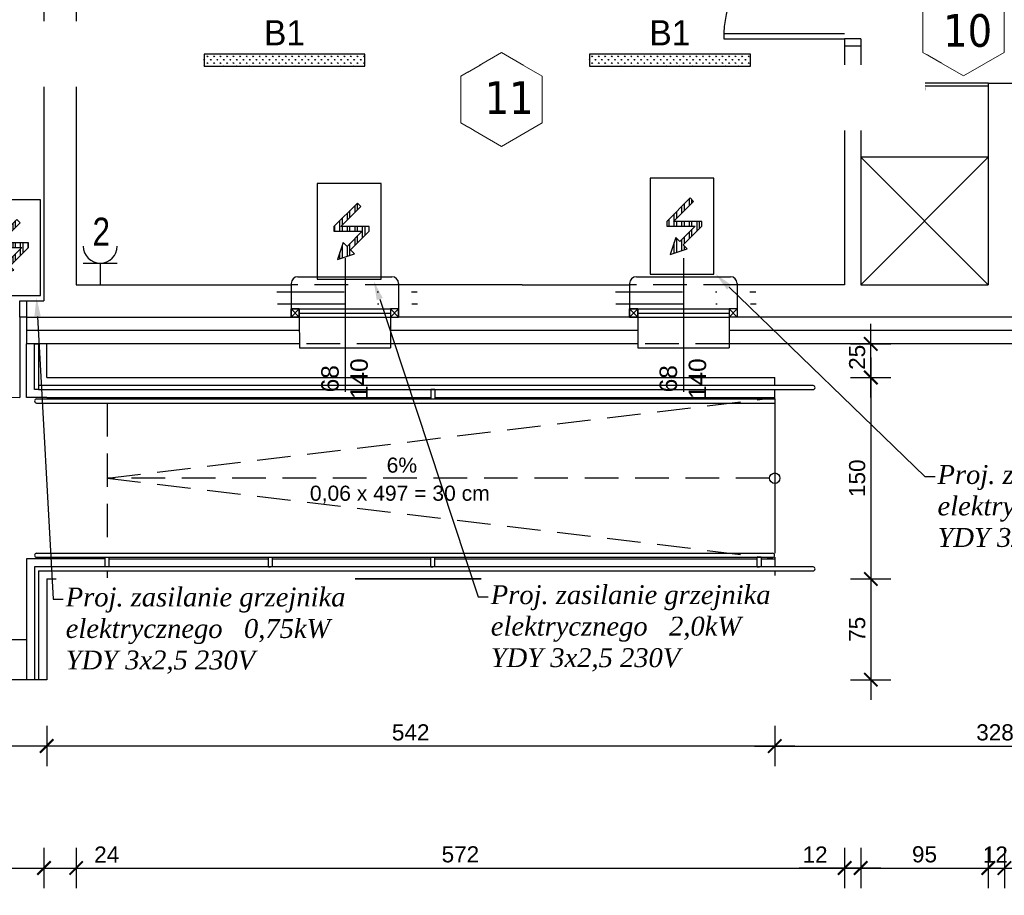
# Model space of a CAD drawing. Header units: millimetres. Extents: x 76855 to 99678, y -15103 to -11972.
# Tile 10 of 28: x 78234 to 78967, y -14299 to -13647. Entities that reach past the tile are written whole.
import ezdxf
from ezdxf.enums import TextEntityAlignment as Align

# ---------------------------------------------------------------- set-up
doc = ezdxf.new("R2010")
doc.units = ezdxf.units.MM
doc.header["$LTSCALE"] = 100
doc.header["$MEASUREMENT"] = 0
for name, pattern in [('DASHDOT', [1, 0.5, -0.25, 0, -0.25]), ('DASHED', [0.75, 0.5, -0.25]), ('DASHED2', [0.375, 0.25, -0.125])]:
    doc.linetypes.add(name, pattern=pattern)
doc.layers.add('!OPSY', color=142, linetype='Continuous', lineweight=18)
doc.layers.add('inst_elektryczne', color=232, linetype='Continuous', lineweight=30)
for name, color, linetype in [('!OSWIETLENIE-LL', 1, 'Continuous'), ('#KIE_PZ urządzenia', 172, 'Continuous'), ('E_OPRAWY_LUXIONA', 232, 'Continuous'), ('OKNA', 7, 'Continuous'), ('otwór', 1, 'Continuous'), ('Warstwa1', 1, 'Continuous'), ('Warstwa2', 2, 'Continuous'), ('Warstwa4', 4, 'Continuous'), ('WENTYLACJAPRZER', 1, 'DASHED'), ('WYMIARY', 1, 'Continuous'), ('wyposażenie', 4, 'Continuous')]:
    doc.layers.add(name, color=color, linetype=linetype)
doc.layers.add('#KIE_Opisy techniczne', color=7, linetype='Continuous', true_color=0x3f6732)
doc.styles.add('CDMSTYLE', font='CDMSIMPL', dxfattribs={"width": 0.8, "bigfont": 'CDMBIGPL'})
doc.styles.add('styl1', font='ARIAL.TTF', dxfattribs={"height": 12})
doc.styles.add('styl4', font='TIMES.TTF', dxfattribs={"height": 100})
doc.linetypes.add('BATTING', pattern='A,0.0001,-0.1,[134,ltypeshp.shx,S=0.1,R=0,X=-0.1,Y=0],-0.2,[134,ltypeshp.shx,S=0.1,R=180,X=0.1,Y=0],-0.1', length=0.4001)
doc.dimstyles.new('2222', dxfattribs={"dimtxt": 12, "dimasz": 10, "dimexe": 15, "dimexo": 15, "dimgap": 4, "dimtad": 1, "dimtxsty": 'styl1', "dimblk": 'ARCHTICK', "dimcen": 2.5, "dimdle": 15, "dimclrd": 1, "dimclre": 1, "dimclrt": 4, "dimadec": 0, "dimazin": 0, "dimtfac": 1, "dimtmove": 0, "dimatfit": 3, "dimldrblk": 'ARCHTICK', "dimfxl": 15, "dimfxlon": 1, "dimlwd": 25, "dimlwe": 25, "dimarcsym": 0})
pattern_1 = [(90, (0, 0), (-4.7625, 9e-16), []), (90, (1.5875, 1.5875), (-4.7625, 9e-16), [])]

# ---------------------------------------------------------------- blocks, each defined once
blk = doc.blocks.new('_ArchTick')
at = {"layer": 'Warstwa1', "color": 0, "const_width": 0.15}
blk.add_lwpolyline([(-0.5, -0.5), (0.5, 0.5)], dxfattribs=at)
blk = doc.blocks.new('*D188')
at = {"layer": 'Defpoints', "color": 0, "linetype": 'ByBlock'}
for p in [(78078.75, -14108.72), (78253.75, -14138.72), (78078.75, -14188.11)]:
    blk.add_point(p, dxfattribs=at)
at = {"layer": 'WYMIARY', "color": 1, "linetype": 'ByBlock', "lineweight": 25}
for p, q in [((78078.75, -14173.11), (78078.75, -14203.11)), ((78253.75, -14173.11), (78253.75, -14203.11)), ((78268.75, -14188.11), (78063.75, -14188.11))]:
    blk.add_line(p, q, dxfattribs=at)
at = {"layer": 'WYMIARY', "color": 1, "linetype": 'ByBlock', "lineweight": 25, "xscale": 10, "yscale": 10, "zscale": 10, "rotation": 180}
blk.add_blockref('_ArchTick', (78078.75, -14188.11), dxfattribs=at)
at = {"layer": 'WYMIARY', "color": 1, "linetype": 'ByBlock', "lineweight": 25, "xscale": 10, "yscale": 10, "zscale": 10}
blk.add_blockref('_ArchTick', (78253.75, -14188.11), dxfattribs=at)
at = {"layer": 'WYMIARY', "color": 4, "linetype": 'ByBlock', "insert": (78166.25, -14177.99), "char_height": 12, "attachment_point": 5, "style": 'styl1'}
blk.add_mtext('175', dxfattribs=at)
blk = doc.blocks.new('*D189')
at = {"layer": 'Defpoints', "color": 0, "linetype": 'ByBlock'}
for p in [(78795.75, -14083.72), (78253.75, -14150.28), (78253.75, -14188.11)]:
    blk.add_point(p, dxfattribs=at)
at = {"layer": 'WYMIARY', "color": 1, "linetype": 'ByBlock', "lineweight": 25}
for p, q in [((78253.75, -14173.11), (78253.75, -14203.11)), ((78795.75, -14173.11), (78795.75, -14203.11)), ((78810.75, -14188.11), (78238.75, -14188.11))]:
    blk.add_line(p, q, dxfattribs=at)
at = {"layer": 'WYMIARY', "color": 1, "linetype": 'ByBlock', "lineweight": 25, "xscale": 10, "yscale": 10, "zscale": 10, "rotation": 180}
blk.add_blockref('_ArchTick', (78253.75, -14188.11), dxfattribs=at)
at = {"layer": 'WYMIARY', "color": 1, "linetype": 'ByBlock', "lineweight": 25, "xscale": 10, "yscale": 10, "zscale": 10}
blk.add_blockref('_ArchTick', (78795.75, -14188.11), dxfattribs=at)
at = {"layer": 'WYMIARY', "color": 4, "linetype": 'ByBlock', "insert": (78524.75, -14177.99), "char_height": 12, "attachment_point": 5, "style": 'styl1'}
blk.add_mtext('542', dxfattribs=at)
blk = doc.blocks.new('*D230')
at = {"layer": 'Defpoints', "color": 0, "linetype": 'ByBlock'}
for p in [(78065.75, -13921.18), (78251.75, -13921.18), (78251.75, -14278.9)]:
    blk.add_point(p, dxfattribs=at)
at = {"layer": 'WYMIARY', "color": 1, "linetype": 'ByBlock', "lineweight": 25}
for p, q in [((78065.75, -14263.9), (78065.75, -14293.9)), ((78251.75, -14263.9), (78251.75, -14293.9)), ((78050.75, -14278.9), (78266.75, -14278.9))]:
    blk.add_line(p, q, dxfattribs=at)
at = {"layer": 'WYMIARY', "color": 1, "linetype": 'ByBlock', "lineweight": 25, "xscale": 10, "yscale": 10, "zscale": 10, "rotation": 180}
blk.add_blockref('_ArchTick', (78065.75, -14278.9), dxfattribs=at)
at = {"layer": 'WYMIARY', "color": 1, "linetype": 'ByBlock', "lineweight": 25, "xscale": 10, "yscale": 10, "zscale": 10}
blk.add_blockref('_ArchTick', (78251.75, -14278.9), dxfattribs=at)
at = {"layer": 'WYMIARY', "color": 4, "linetype": 'ByBlock', "insert": (78158.75, -14268.78), "char_height": 12, "attachment_point": 5, "style": 'styl1'}
blk.add_mtext('186', dxfattribs=at)
blk = doc.blocks.new('*D231')
at = {"layer": 'Defpoints', "color": 0, "linetype": 'ByBlock'}
for p in [(78251.75, -13895.18), (78275.75, -13895.18), (78275.75, -14278.9)]:
    blk.add_point(p, dxfattribs=at)
at = {"layer": 'WYMIARY', "color": 1, "linetype": 'ByBlock', "lineweight": 25}
for p, q in [((78251.75, -14263.9), (78251.75, -14293.9)), ((78275.75, -14263.9), (78275.75, -14293.9)), ((78236.75, -14278.9), (78275.75, -14278.9)), ((78275.75, -14278.9), (78311.1, -14278.9))]:
    blk.add_line(p, q, dxfattribs=at)
at = {"layer": 'WYMIARY', "color": 1, "linetype": 'ByBlock', "lineweight": 25, "xscale": 10, "yscale": 10, "zscale": 10, "rotation": 180}
blk.add_blockref('_ArchTick', (78251.75, -14278.9), dxfattribs=at)
at = {"layer": 'WYMIARY', "color": 1, "linetype": 'ByBlock', "lineweight": 25, "xscale": 10, "yscale": 10, "zscale": 10}
blk.add_blockref('_ArchTick', (78275.75, -14278.9), dxfattribs=at)
at = {"layer": 'WYMIARY', "color": 4, "linetype": 'ByBlock', "insert": (78298.43, -14268.88), "char_height": 12, "attachment_point": 5, "style": 'styl1'}
blk.add_mtext('24', dxfattribs=at)
blk = doc.blocks.new('*D232')
at = {"layer": 'Defpoints', "color": 0, "linetype": 'ByBlock'}
for p in [(78275.75, -13909.18), (78847.75, -13909.18), (78847.75, -14278.9)]:
    blk.add_point(p, dxfattribs=at)
at = {"layer": 'WYMIARY', "color": 1, "linetype": 'ByBlock', "lineweight": 25}
for p, q in [((78275.75, -14263.9), (78275.75, -14293.9)), ((78847.75, -14263.9), (78847.75, -14293.9)), ((78260.75, -14278.9), (78862.75, -14278.9))]:
    blk.add_line(p, q, dxfattribs=at)
at = {"layer": 'WYMIARY', "color": 1, "linetype": 'ByBlock', "lineweight": 25, "xscale": 10, "yscale": 10, "zscale": 10, "rotation": 180}
blk.add_blockref('_ArchTick', (78275.75, -14278.9), dxfattribs=at)
at = {"layer": 'WYMIARY', "color": 1, "linetype": 'ByBlock', "lineweight": 25, "xscale": 10, "yscale": 10, "zscale": 10}
blk.add_blockref('_ArchTick', (78847.75, -14278.9), dxfattribs=at)
at = {"layer": 'WYMIARY', "color": 4, "linetype": 'ByBlock', "insert": (78561.75, -14268.78), "char_height": 12, "attachment_point": 5, "style": 'styl1'}
blk.add_mtext('572', dxfattribs=at)
blk = doc.blocks.new('*D233')
at = {"layer": 'Defpoints', "color": 0, "linetype": 'ByBlock'}
for p in [(78847.75, -13909.18), (78859.75, -13909.18), (78847.75, -14278.9)]:
    blk.add_point(p, dxfattribs=at)
at = {"layer": 'WYMIARY', "color": 1, "linetype": 'ByBlock', "lineweight": 25}
for p, q in [((78847.75, -14263.9), (78847.75, -14293.9)), ((78859.75, -14263.9), (78859.75, -14293.9)), ((78847.75, -14278.9), (78813.82, -14278.9)), ((78874.75, -14278.9), (78847.75, -14278.9))]:
    blk.add_line(p, q, dxfattribs=at)
at = {"layer": 'WYMIARY', "color": 1, "linetype": 'ByBlock', "lineweight": 25, "xscale": 10, "yscale": 10, "zscale": 10, "rotation": 180}
blk.add_blockref('_ArchTick', (78847.75, -14278.9), dxfattribs=at)
at = {"layer": 'WYMIARY', "color": 1, "linetype": 'ByBlock', "lineweight": 25, "xscale": 10, "yscale": 10, "zscale": 10}
blk.add_blockref('_ArchTick', (78859.75, -14278.9), dxfattribs=at)
at = {"layer": 'WYMIARY', "color": 4, "linetype": 'ByBlock', "insert": (78825.78, -14268.88), "char_height": 12, "attachment_point": 5, "style": 'styl1'}
blk.add_mtext('12', dxfattribs=at)
blk = doc.blocks.new('*D234')
at = {"layer": 'Defpoints', "color": 0, "linetype": 'ByBlock'}
for p in [(78859.75, -13909.18), (78954.75, -13909.18), (78954.75, -14278.9)]:
    blk.add_point(p, dxfattribs=at)
at = {"layer": 'WYMIARY', "color": 1, "linetype": 'ByBlock', "lineweight": 25}
for p, q in [((78859.75, -14263.9), (78859.75, -14293.9)), ((78954.75, -14263.9), (78954.75, -14293.9)), ((78844.75, -14278.9), (78969.75, -14278.9))]:
    blk.add_line(p, q, dxfattribs=at)
at = {"layer": 'WYMIARY', "color": 1, "linetype": 'ByBlock', "lineweight": 25, "xscale": 10, "yscale": 10, "zscale": 10, "rotation": 180}
blk.add_blockref('_ArchTick', (78859.75, -14278.9), dxfattribs=at)
at = {"layer": 'WYMIARY', "color": 1, "linetype": 'ByBlock', "lineweight": 25, "xscale": 10, "yscale": 10, "zscale": 10}
blk.add_blockref('_ArchTick', (78954.75, -14278.9), dxfattribs=at)
at = {"layer": 'WYMIARY', "color": 4, "linetype": 'ByBlock', "insert": (78907.25, -14268.78), "char_height": 12, "attachment_point": 5, "style": 'styl1'}
blk.add_mtext('95', dxfattribs=at)
blk = doc.blocks.new('*D235')
at = {"layer": 'Defpoints', "color": 0, "linetype": 'ByBlock'}
for p in [(78954.75, -13909.18), (78966.75, -13909.18), (78966.75, -14278.9)]:
    blk.add_point(p, dxfattribs=at)
at = {"layer": 'WYMIARY', "color": 1, "linetype": 'ByBlock', "lineweight": 25}
for p, q in [((78954.75, -14263.9), (78954.75, -14293.9)), ((78966.75, -14263.9), (78966.75, -14293.9)), ((78939.75, -14278.9), (78981.75, -14278.9))]:
    blk.add_line(p, q, dxfattribs=at)
at = {"layer": 'WYMIARY', "color": 1, "linetype": 'ByBlock', "lineweight": 25, "xscale": 10, "yscale": 10, "zscale": 10, "rotation": 180}
blk.add_blockref('_ArchTick', (78954.75, -14278.9), dxfattribs=at)
at = {"layer": 'WYMIARY', "color": 1, "linetype": 'ByBlock', "lineweight": 25, "xscale": 10, "yscale": 10, "zscale": 10}
blk.add_blockref('_ArchTick', (78966.75, -14278.9), dxfattribs=at)
at = {"layer": 'WYMIARY', "color": 4, "linetype": 'ByBlock', "insert": (78960.01, -14268.88), "char_height": 12, "attachment_point": 5, "style": 'styl1'}
blk.add_mtext('12', dxfattribs=at)
blk = doc.blocks.new('*D236')
at = {"layer": 'Defpoints', "color": 0, "linetype": 'ByBlock'}
for p in [(78966.75, -13909.18), (79079.75, -13909.18), (79079.75, -14278.9)]:
    blk.add_point(p, dxfattribs=at)
at = {"layer": 'WYMIARY', "color": 1, "linetype": 'ByBlock', "lineweight": 25}
for p, q in [((78966.75, -14263.9), (78966.75, -14293.9)), ((79079.75, -14263.9), (79079.75, -14293.9)), ((78951.75, -14278.9), (79094.75, -14278.9))]:
    blk.add_line(p, q, dxfattribs=at)
at = {"layer": 'WYMIARY', "color": 1, "linetype": 'ByBlock', "lineweight": 25, "xscale": 10, "yscale": 10, "zscale": 10, "rotation": 180}
blk.add_blockref('_ArchTick', (78966.75, -14278.9), dxfattribs=at)
at = {"layer": 'WYMIARY', "color": 1, "linetype": 'ByBlock', "lineweight": 25, "xscale": 10, "yscale": 10, "zscale": 10}
blk.add_blockref('_ArchTick', (79079.75, -14278.9), dxfattribs=at)
at = {"layer": 'WYMIARY', "color": 4, "linetype": 'ByBlock', "insert": (79023.25, -14268.77), "char_height": 12, "attachment_point": 5, "style": 'styl1'}
blk.add_mtext('113', dxfattribs=at)
blk = doc.blocks.new('*D246')
at = {"layer": 'Defpoints', "color": 0, "linetype": 'ByBlock'}
for p in [(78078.75, -13921.18), (78238.75, -13921.18), (78238.75, -14322.15)]:
    blk.add_point(p, dxfattribs=at)
at = {"layer": 'WYMIARY', "color": 1, "linetype": 'ByBlock', "lineweight": 25}
for p, q in [((78078.75, -14307.15), (78078.75, -14337.15)), ((78238.75, -14307.15), (78238.75, -14337.15)), ((78063.75, -14322.15), (78253.75, -14322.15))]:
    blk.add_line(p, q, dxfattribs=at)
at = {"layer": 'WYMIARY', "color": 1, "linetype": 'ByBlock', "lineweight": 25, "xscale": 10, "yscale": 10, "zscale": 10, "rotation": 180}
blk.add_blockref('_ArchTick', (78078.75, -14322.15), dxfattribs=at)
at = {"layer": 'WYMIARY', "color": 1, "linetype": 'ByBlock', "lineweight": 25, "xscale": 10, "yscale": 10, "zscale": 10}
blk.add_blockref('_ArchTick', (78238.75, -14322.15), dxfattribs=at)
at = {"layer": 'WYMIARY', "color": 4, "linetype": 'ByBlock', "insert": (78158.75, -14312.02), "char_height": 12, "attachment_point": 5, "style": 'styl1'}
blk.add_mtext('160', dxfattribs=at)
blk = doc.blocks.new('*D247')
at = {"layer": 'Defpoints', "color": 0, "linetype": 'ByBlock'}
for p in [(78238.75, -13921.18), (78435.75, -13933.18), (78435.75, -14322.15)]:
    blk.add_point(p, dxfattribs=at)
at = {"layer": 'WYMIARY', "color": 1, "linetype": 'ByBlock', "lineweight": 25}
for p, q in [((78238.75, -14307.15), (78238.75, -14337.15)), ((78435.75, -14307.15), (78435.75, -14337.15)), ((78223.75, -14322.15), (78450.75, -14322.15))]:
    blk.add_line(p, q, dxfattribs=at)
at = {"layer": 'WYMIARY', "color": 1, "linetype": 'ByBlock', "lineweight": 25, "xscale": 10, "yscale": 10, "zscale": 10, "rotation": 180}
blk.add_blockref('_ArchTick', (78238.75, -14322.15), dxfattribs=at)
at = {"layer": 'WYMIARY', "color": 1, "linetype": 'ByBlock', "lineweight": 25, "xscale": 10, "yscale": 10, "zscale": 10}
blk.add_blockref('_ArchTick', (78435.75, -14322.15), dxfattribs=at)
at = {"layer": 'WYMIARY', "color": 4, "linetype": 'ByBlock', "insert": (78337.25, -14312.02), "char_height": 12, "attachment_point": 5, "style": 'styl1'}
blk.add_mtext('197', dxfattribs=at)
blk = doc.blocks.new('*D248')
at = {"layer": 'Defpoints', "color": 0, "linetype": 'ByBlock'}
for p in [(78435.75, -13933.18), (78515.75, -13933.18), (78515.75, -14322.15)]:
    blk.add_point(p, dxfattribs=at)
at = {"layer": 'WYMIARY', "color": 1, "linetype": 'ByBlock', "lineweight": 25}
for p, q in [((78435.75, -14307.15), (78435.75, -14337.15)), ((78515.75, -14307.15), (78515.75, -14337.15)), ((78420.75, -14322.15), (78530.75, -14322.15))]:
    blk.add_line(p, q, dxfattribs=at)
at = {"layer": 'WYMIARY', "color": 1, "linetype": 'ByBlock', "lineweight": 25, "xscale": 10, "yscale": 10, "zscale": 10, "rotation": 180}
blk.add_blockref('_ArchTick', (78435.75, -14322.15), dxfattribs=at)
at = {"layer": 'WYMIARY', "color": 1, "linetype": 'ByBlock', "lineweight": 25, "xscale": 10, "yscale": 10, "zscale": 10}
blk.add_blockref('_ArchTick', (78515.75, -14322.15), dxfattribs=at)
at = {"layer": 'WYMIARY', "color": 4, "linetype": 'ByBlock', "insert": (78475.75, -14312.02), "char_height": 12, "attachment_point": 5, "style": 'styl1'}
blk.add_mtext('80', dxfattribs=at)
blk = doc.blocks.new('*D249')
at = {"layer": 'Defpoints', "color": 0, "linetype": 'ByBlock'}
for p in [(78515.75, -13933.18), (78687.75, -13933.18), (78687.75, -14322.15)]:
    blk.add_point(p, dxfattribs=at)
at = {"layer": 'WYMIARY', "color": 1, "linetype": 'ByBlock', "lineweight": 25}
for p, q in [((78515.75, -14307.15), (78515.75, -14337.15)), ((78687.75, -14307.15), (78687.75, -14337.15)), ((78500.75, -14322.15), (78702.75, -14322.15))]:
    blk.add_line(p, q, dxfattribs=at)
at = {"layer": 'WYMIARY', "color": 1, "linetype": 'ByBlock', "lineweight": 25, "xscale": 10, "yscale": 10, "zscale": 10, "rotation": 180}
blk.add_blockref('_ArchTick', (78515.75, -14322.15), dxfattribs=at)
at = {"layer": 'WYMIARY', "color": 1, "linetype": 'ByBlock', "lineweight": 25, "xscale": 10, "yscale": 10, "zscale": 10}
blk.add_blockref('_ArchTick', (78687.75, -14322.15), dxfattribs=at)
at = {"layer": 'WYMIARY', "color": 4, "linetype": 'ByBlock', "insert": (78601.75, -14312.12), "char_height": 12, "attachment_point": 5, "style": 'styl1'}
blk.add_mtext('172', dxfattribs=at)
blk = doc.blocks.new('*D250')
at = {"layer": 'Defpoints', "color": 0, "linetype": 'ByBlock'}
for p in [(78687.75, -13933.18), (78767.75, -13933.18), (78767.75, -14322.15)]:
    blk.add_point(p, dxfattribs=at)
at = {"layer": 'WYMIARY', "color": 1, "linetype": 'ByBlock', "lineweight": 25}
for p, q in [((78687.75, -14307.15), (78687.75, -14337.15)), ((78767.75, -14307.15), (78767.75, -14337.15)), ((78672.75, -14322.15), (78782.75, -14322.15))]:
    blk.add_line(p, q, dxfattribs=at)
at = {"layer": 'WYMIARY', "color": 1, "linetype": 'ByBlock', "lineweight": 25, "xscale": 10, "yscale": 10, "zscale": 10, "rotation": 180}
blk.add_blockref('_ArchTick', (78687.75, -14322.15), dxfattribs=at)
at = {"layer": 'WYMIARY', "color": 1, "linetype": 'ByBlock', "lineweight": 25, "xscale": 10, "yscale": 10, "zscale": 10}
blk.add_blockref('_ArchTick', (78767.75, -14322.15), dxfattribs=at)
at = {"layer": 'WYMIARY', "color": 4, "linetype": 'ByBlock', "insert": (78727.75, -14312.02), "char_height": 12, "attachment_point": 5, "style": 'styl1'}
blk.add_mtext('80', dxfattribs=at)
blk = doc.blocks.new('*D251')
at = {"layer": 'Defpoints', "color": 0, "linetype": 'ByBlock'}
for p in [(78767.75, -13933.18), (79123.75, -13933.18), (79123.75, -14322.15)]:
    blk.add_point(p, dxfattribs=at)
at = {"layer": 'WYMIARY', "color": 1, "linetype": 'ByBlock', "lineweight": 25}
for p, q in [((78767.75, -14307.15), (78767.75, -14337.15)), ((79123.75, -14307.15), (79123.75, -14337.15)), ((78752.75, -14322.15), (79138.75, -14322.15))]:
    blk.add_line(p, q, dxfattribs=at)
at = {"layer": 'WYMIARY', "color": 1, "linetype": 'ByBlock', "lineweight": 25, "xscale": 10, "yscale": 10, "zscale": 10, "rotation": 180}
blk.add_blockref('_ArchTick', (78767.75, -14322.15), dxfattribs=at)
at = {"layer": 'WYMIARY', "color": 1, "linetype": 'ByBlock', "lineweight": 25, "xscale": 10, "yscale": 10, "zscale": 10}
blk.add_blockref('_ArchTick', (79123.75, -14322.15), dxfattribs=at)
at = {"layer": 'WYMIARY', "color": 4, "linetype": 'ByBlock', "insert": (78945.75, -14312.02), "char_height": 12, "attachment_point": 5, "style": 'styl1'}
blk.add_mtext('356', dxfattribs=at)
blk = doc.blocks.new('*D260')
at = {"layer": 'Defpoints', "color": 0, "linetype": 'ByBlock'}
for p in [(78673.75, -13913.72), (78795.75, -14063.72), (78867.28, -14063.72)]:
    blk.add_point(p, dxfattribs=at)
at = {"layer": 'WYMIARY', "color": 1, "linetype": 'ByBlock', "lineweight": 25}
for p, q in [((78867.28, -13898.72), (78867.28, -14078.72)), ((78852.28, -13913.72), (78882.28, -13913.72)), ((78852.28, -14063.72), (78882.28, -14063.72))]:
    blk.add_line(p, q, dxfattribs=at)
at = {"layer": 'WYMIARY', "color": 1, "linetype": 'ByBlock', "lineweight": 25, "xscale": 10, "yscale": 10, "zscale": 10}
for p, rotation in [((78867.28, -13913.72), 90), ((78867.28, -14063.72), 270)]:
    blk.add_blockref('_ArchTick', p, dxfattribs=dict(at, rotation=rotation))
at = {"layer": 'WYMIARY', "color": 4, "linetype": 'ByBlock', "insert": (78857.15, -13988.72), "char_height": 12, "attachment_point": 5, "rotation": 90, "style": 'styl1'}
blk.add_mtext('150', dxfattribs=at)
blk = doc.blocks.new('*D273')
at = {"layer": 'Defpoints', "color": 0, "linetype": 'ByBlock'}
for p in [(78795.75, -13888.72), (78867.28, -13888.72), (78795.75, -13913.72)]:
    blk.add_point(p, dxfattribs=at)
at = {"layer": 'WYMIARY', "color": 1, "linetype": 'ByBlock', "lineweight": 25}
for p, q in [((78867.28, -13928.72), (78867.28, -13873.72)), ((78852.28, -13888.72), (78882.28, -13888.72)), ((78852.28, -13913.72), (78882.28, -13913.72))]:
    blk.add_line(p, q, dxfattribs=at)
at = {"layer": 'WYMIARY', "color": 1, "linetype": 'ByBlock', "lineweight": 25, "xscale": 10, "yscale": 10, "zscale": 10}
for p, rotation in [((78867.28, -13888.72), 90), ((78867.28, -13913.72), 270)]:
    blk.add_blockref('_ArchTick', p, dxfattribs=dict(at, rotation=rotation))
at = {"layer": 'WYMIARY', "color": 4, "linetype": 'ByBlock', "insert": (78857.15, -13898.72), "char_height": 12, "attachment_point": 5, "rotation": 90, "style": 'styl1'}
blk.add_mtext('25', dxfattribs=at)
blk = doc.blocks.new('*D274')
at = {"layer": 'Defpoints', "color": 0, "linetype": 'ByBlock'}
for p in [(78253.75, -14063.72), (78253.75, -14138.72), (78867.28, -14138.72)]:
    blk.add_point(p, dxfattribs=at)
at = {"layer": 'WYMIARY', "color": 1, "linetype": 'ByBlock', "lineweight": 25}
for p, q in [((78867.28, -14048.72), (78867.28, -14153.72)), ((78852.28, -14063.72), (78882.28, -14063.72)), ((78852.28, -14138.72), (78882.28, -14138.72))]:
    blk.add_line(p, q, dxfattribs=at)
at = {"layer": 'WYMIARY', "color": 1, "linetype": 'ByBlock', "lineweight": 25, "xscale": 10, "yscale": 10, "zscale": 10}
for p, rotation in [((78867.28, -14063.72), 90), ((78867.28, -14138.72), 270)]:
    blk.add_blockref('_ArchTick', p, dxfattribs=dict(at, rotation=rotation))
at = {"layer": 'WYMIARY', "color": 4, "linetype": 'ByBlock', "insert": (78857.18, -14101.22), "char_height": 12, "attachment_point": 5, "rotation": 90, "style": 'styl1'}
blk.add_mtext('75', dxfattribs=at)
blk = doc.blocks.new('*D275')
at = {"layer": 'Defpoints', "color": 0, "linetype": 'ByBlock'}
for p in [(79123.75, -13888.72), (78795.75, -14063.72), (79123.75, -14188.11)]:
    blk.add_point(p, dxfattribs=at)
at = {"layer": 'WYMIARY', "color": 1, "linetype": 'ByBlock', "lineweight": 25}
for p, q in [((78795.75, -14173.11), (78795.75, -14203.11)), ((79123.75, -14173.11), (79123.75, -14203.11)), ((78780.75, -14188.11), (79138.75, -14188.11))]:
    blk.add_line(p, q, dxfattribs=at)
at = {"layer": 'WYMIARY', "color": 1, "linetype": 'ByBlock', "lineweight": 25, "xscale": 10, "yscale": 10, "zscale": 10, "rotation": 180}
blk.add_blockref('_ArchTick', (78795.75, -14188.11), dxfattribs=at)
at = {"layer": 'WYMIARY', "color": 1, "linetype": 'ByBlock', "lineweight": 25, "xscale": 10, "yscale": 10, "zscale": 10}
blk.add_blockref('_ArchTick', (79123.75, -14188.11), dxfattribs=at)
at = {"layer": 'WYMIARY', "color": 4, "linetype": 'ByBlock', "insert": (78959.75, -14177.98), "char_height": 12, "attachment_point": 5, "style": 'styl1'}
blk.add_mtext('328', dxfattribs=at)
blk = doc.blocks.new('*U297')
at = {"layer": '#KIE_PZ urządzenia'}
h = blk.add_hatch(dxfattribs=at)
h.set_pattern_fill('ANSI32', color=256, scale=0.5, angle=45)
h.set_pattern_definition(pattern_1)
h.paths.add_polyline_path([(114.65, -3473.31), (132.4, -3473.31), (122.89, -3482.82), (120.39, -3480.32), (116.85, -3490.99), (127.52, -3487.44), (125.02, -3484.94), (136.65, -3473.31), (136.65, -3470.31), (118.89, -3470.31), (131.45, -3457.76), (129.32, -3455.64), (114.65, -3470.31)])
for points in [[(144.15, -3443.31), (104.15, -3443.31), (104.15, -3503.31), (144.15, -3503.31)], [(114.65, -3473.31), (132.4, -3473.31), (122.89, -3482.82), (120.39, -3480.32), (116.85, -3490.99), (127.52, -3487.44), (125.02, -3484.94), (136.65, -3473.31), (136.65, -3470.31), (118.89, -3470.31), (131.45, -3457.76), (129.32, -3455.64), (114.65, -3470.31)]]:
    blk.add_lwpolyline(points, close=True, dxfattribs=at)
blk = doc.blocks.new('*U298')
at = {"layer": '#KIE_PZ urządzenia'}
h = blk.add_hatch(dxfattribs=at)
h.set_pattern_fill('ANSI32', color=256, scale=0.5, angle=45)
h.set_pattern_definition(pattern_1)
h.paths.add_polyline_path([(114.65, -3473.31), (132.4, -3473.31), (122.89, -3482.82), (120.39, -3480.32), (116.85, -3490.99), (127.52, -3487.44), (125.02, -3484.94), (136.65, -3473.31), (136.65, -3470.31), (118.89, -3470.31), (131.45, -3457.76), (129.32, -3455.64), (114.65, -3470.31)])
for points in [[(144.15, -3443.31), (104.15, -3443.31), (104.15, -3503.31), (144.15, -3503.31)], [(114.65, -3473.31), (132.4, -3473.31), (122.89, -3482.82), (120.39, -3480.32), (116.85, -3490.99), (127.52, -3487.44), (125.02, -3484.94), (136.65, -3473.31), (136.65, -3470.31), (118.89, -3470.31), (131.45, -3457.76), (129.32, -3455.64), (114.65, -3470.31)]]:
    blk.add_lwpolyline(points, close=True, dxfattribs=at)
blk = doc.blocks.new('TYTAN_2_LED_1152MM_47W')
h = blk.add_hatch()
h.set_pattern_fill('GRASS', color=256, scale=33)
h.paths.add_polyline_path([(127.7, 262.6), (127.7, 177.6), (1279.7, 177.6), (1279.7, 262.6)])
blk.add_lwpolyline([(127.7, 177.6), (1279.7, 177.6), (1279.7, 262.6), (127.7, 262.6)], close=True)
at = {"flags": 4}
blk.add_attdef('SYMBOL', text='', height=18, dxfattribs=at).set_placement((703.7, 272.6), align=Align.BOTTOM_CENTER)
at = {"flags": 6}
blk.add_attdef('MOC', text='', height=40, dxfattribs=at).set_placement((703.7, 220.1), align=Align.MIDDLE_CENTER)
blk = doc.blocks.new('A$C6FDD50CF')
at = {"layer": 'inst_elektryczne', "color": 232}
for p, q in [((-7.5, 9.41), (7.5, 9.41)), ((0, 9.41), (0, 0))]:
    blk.add_line(p, q, dxfattribs=at)
blk.add_arc((0, 16.91), 7.5, 180, 0, dxfattribs=at)

msp = doc.modelspace()

# ---------------------------------------------------------------- linework, layer by layer
at = {"layer": '#KIE_Opisy techniczne'}
for points in [[(78760.184, -13848.185), (78751.708, -13836.721), (78763.444, -13844.816)], [(78499.459, -13856.062), (78497.269, -13841.974), (78503.91, -13854.59)], [(78244.621, -13868.325), (78246.188, -13854.155), (78249.302, -13868.068)]]:
    msp.add_solid(points, dxfattribs=at)
at = {"layer": 'OKNA', "color": 4, "linetype": 'Continuous'}
for p, q in [((78441.753, -13862.718), (78435.753, -13868.718)), ((78441.753, -13868.718), (78435.753, -13862.718)), ((78441.753, -13868.718), (78435.753, -13862.718)), ((78441.753, -13862.718), (78435.753, -13868.718)), ((78515.753, -13868.718), (78509.753, -13862.718)), ((78515.753, -13862.718), (78509.753, -13868.718)), ((78693.753, -13862.718), (78687.753, -13868.718)), ((78693.753, -13868.718), (78687.753, -13862.718)), ((78693.753, -13868.718), (78687.753, -13862.718)), ((78693.753, -13862.718), (78687.753, -13868.718)), ((78767.753, -13862.718), (78761.753, -13868.718)), ((78767.753, -13868.718), (78761.753, -13862.718))]:
    msp.add_line(p, q, dxfattribs=at)
at = {"layer": 'OKNA', "color": 4, "linetype": 'DASHED'}
for points in [[(78441.753, -13862.718), (78435.753, -13862.718), (78435.753, -13868.718), (78441.753, -13868.718)], [(78441.753, -13868.718), (78435.753, -13868.718), (78435.753, -13862.718), (78441.753, -13862.718)], [(78515.753, -13862.718), (78509.753, -13862.718), (78509.753, -13868.718), (78515.753, -13868.718)], [(78693.753, -13868.718), (78687.753, -13868.718), (78687.753, -13862.718), (78693.753, -13862.718)], [(78693.753, -13862.718), (78687.753, -13862.718), (78687.753, -13868.718), (78693.753, -13868.718)]]:
    msp.add_lwpolyline(points, close=True, dxfattribs=at)
at = {"layer": 'otwór', "color": 1}
for p, q in [((78757.753, -13657.718), (78847.753, -13657.718)), ((78757.753, -13661.718), (78847.753, -13661.718))]:
    msp.add_line(p, q, dxfattribs=at)
msp.add_lwpolyline([(78859.753, -13661.718), (78847.753, -13661.718), (78847.753, -13666.718)], dxfattribs=at)
msp.add_arc((78847.753, -13661.718), 90, 90, 180, dxfattribs=at)
at = {"layer": 'Warstwa1', "color": 2}
for p, q in [((78251.753, -13545.218), (78251.753, -13724.718)), ((78275.753, -13557.218), (78275.753, -13724.718)), ((78847.753, -13666.718), (78859.753, -13666.718)), ((78847.753, -13666.718), (78847.753, -13844.718)), ((78859.753, -13666.718), (78859.753, -13844.718)), ((78954.753, -13694.718), (78974.753, -13694.718)), ((78954.753, -13694.718), (78954.753, -13844.718)), ((78251.753, -13724.718), (78251.753, -13856.718)), ((78275.753, -13724.718), (78275.753, -13844.718)), ((78275.753, -13844.718), (78435.753, -13844.718)), ((78435.753, -13843.718), (78435.753, -13868.718)), ((78515.753, -13843.718), (78515.753, -13868.718)), ((78607.753, -13844.718), (78515.753, -13844.718)), ((78607.753, -13844.718), (78687.753, -13844.718)), ((78687.753, -13843.718), (78687.753, -13868.718)), ((78767.753, -13843.718), (78767.753, -13868.718)), ((78847.753, -13844.718), (78767.753, -13844.718)), ((78859.753, -13844.718), (78954.753, -13844.718)), ((78238.753, -13856.718), (78251.753, -13856.718)), ((78238.753, -13868.718), (78435.753, -13868.718)), ((78687.753, -13868.718), (78515.753, -13868.718)), ((79103.753, -13868.718), (78767.753, -13868.718))]:
    msp.add_line(p, q, dxfattribs=at)
at = {"layer": 'Warstwa1', "linetype": 'DASHED2'}
for p, q in [((78515.753, -13844.718), (78435.753, -13844.718)), ((78767.753, -13844.718), (78687.753, -13844.718)), ((78509.753, -13888.718), (78441.753, -13888.718)), ((78761.753, -13888.718), (78693.753, -13888.718)), ((78298.753, -13988.718), (78795.753, -13928.718)), ((78298.753, -13932.718), (78298.753, -14044.559)), ((78795.753, -13932.718), (78795.753, -14044.559)), ((78791.839, -13988.718), (78298.753, -13988.718)), ((78298.753, -13988.718), (78788.509, -14047.559))]:
    msp.add_line(p, q, dxfattribs=at)
at = {"layer": 'Warstwa2'}
msp.add_line((78673.753, -14063.718), (78298.753, -14063.718), dxfattribs=at)
at = {"layer": 'Warstwa4'}
for p, q in [((78440.753, -13838.718), (78510.753, -13838.718)), ((78692.753, -13838.718), (78762.753, -13838.718)), ((78238.753, -13868.718), (78238.753, -13888.718)), ((78767.753, -13868.718), (78761.753, -13868.718)), ((78238.753, -13928.718), (78238.753, -13888.718)), ((78253.753, -13913.718), (78253.753, -13888.718)), ((78441.991, -13891.718), (78509.753, -13891.718)), ((78693.753, -13891.718), (78761.753, -13891.718)), ((78253.753, -13913.718), (78795.753, -13913.718)), ((78795.753, -13919.718), (78795.753, -13913.718)), ((78795.753, -13929.877), (78795.753, -13922.718)), ((78247.753, -13928.718), (78238.753, -13928.718)), ((78253.753, -13928.718), (78247.753, -13928.718)), ((78253.753, -13928.718), (78297.253, -13928.718)), ((78297.253, -13928.718), (78539.758, -13928.718)), ((78542.758, -13928.718), (78795.753, -13928.718)), ((78795.753, -13929.718), (78795.753, -14044.559)), ((78238.753, -14048.718), (78238.753, -14138.718)), ((78297.253, -14048.718), (78238.753, -14048.718)), ((78300.253, -14048.718), (78418.794, -14048.718)), ((78421.794, -14048.718), (78539.758, -14048.718)), ((78542.758, -14048.718), (78782.794, -14048.718)), ((78785.794, -14048.718), (78795.753, -14048.718)), ((78795.753, -14047.559), (78795.753, -14054.718)), ((78298.753, -14057.718), (78298.753, -14063.718)), ((78782.794, -14054.718), (78784.294, -14054.718)), ((78785.794, -14054.718), (78782.794, -14054.718)), ((78795.753, -14057.718), (78795.753, -14063.718)), ((78253.753, -14063.718), (78253.753, -14138.718)), ((78253.753, -14063.718), (78795.753, -14063.718)), ((78078.753, -14108.718), (78238.753, -14108.718)), ((78253.753, -14138.718), (78048.753, -14138.718))]:
    msp.add_line(p, q, dxfattribs=at)
at = {"layer": 'Warstwa4', "linetype": 'DASHDOT'}
for p, q in [((78425.161, -13849.973), (78529.669, -13849.973)), ((78677.161, -13849.973), (78781.669, -13849.973)), ((78425.5, -13858.897), (78529.839, -13858.897)), ((78677.5, -13858.897), (78781.839, -13858.897))]:
    msp.add_line(p, q, dxfattribs=at)
at = {"layer": 'Warstwa4', "linetype": 'ByBlock'}
for p, q in [((78441.753, -13868.718), (78441.991, -13891.718)), ((78509.753, -13868.718), (78509.753, -13891.718)), ((78693.753, -13868.718), (78693.753, -13891.718)), ((78761.753, -13868.718), (78761.753, -13891.718)), ((78418.794, -14054.718), (78420.294, -14054.718)), ((78421.794, -14054.718), (78418.794, -14054.718)), ((78539.758, -14054.718), (78541.258, -14054.718)), ((78542.758, -14054.718), (78539.758, -14054.718))]:
    msp.add_line(p, q, dxfattribs=at)
at = {"layer": 'Warstwa4'}
msp.add_lwpolyline([(78767.753, -13862.718), (78761.753, -13862.718), (78761.753, -13868.718)], dxfattribs=at)
msp.add_circle((78795.753, -13988.718), 3.914, dxfattribs=at)
for centre, start, end in [((78440.753, -13843.718), 90, 180), ((78510.753, -13843.718), 0, 90), ((78692.753, -13843.718), 90, 180), ((78762.753, -13843.718), 0, 90)]:
    msp.add_arc(centre, 5, start, end, dxfattribs=at)
at = {"layer": 'WENTYLACJAPRZER', "linetype": 'ByBlock'}
for p, q in [((78859.753, -13661.718), (78859.753, -13666.718)), ((78860.253, -13697.718), (78860.253, -13699.718)), ((78860.253, -13697.718), (78907.24, -13697.718)), ((78860.253, -13699.718), (78860.253, -13699.718)), ((78860.253, -13699.718), (78907.24, -13699.718)), ((78907.24, -13697.718), (78907.24, -13699.718)), ((78907.253, -13696.718), (78907.253, -13694.718)), ((78954.753, -13694.718), (78907.253, -13694.718)), ((78954.753, -13696.718), (78907.253, -13696.718)), ((78859.753, -13749.718), (78954.753, -13844.718)), ((78954.753, -13749.718), (78859.753, -13844.718)), ((78475.872, -13824.827), (78475.872, -13924.44)), ((78727.753, -13824.827), (78727.753, -13924.44)), ((78441.753, -13862.718), (78509.753, -13862.718)), ((78441.753, -13865.718), (78509.753, -13865.718)), ((78693.753, -13862.718), (78761.753, -13862.718)), ((78693.753, -13865.718), (78761.753, -13865.718)), ((78233.753, -13868.718), (78233.753, -13928.718)), ((78441.753, -13868.718), (78509.753, -13868.718)), ((78693.753, -13868.718), (78761.753, -13868.718)), ((78539.758, -13922.718), (78539.758, -13929.718)), ((78542.758, -13922.718), (78539.758, -13922.718)), ((78539.758, -13922.718), (78541.258, -13922.718)), ((78542.758, -13922.718), (78542.758, -13929.718)), ((78246.253, -14044.559), (78794.201, -14044.559)), ((78246.253, -14047.559), (78794.201, -14047.559)), ((78297.253, -14054.718), (78297.253, -14047.559)), ((78300.253, -14054.718), (78300.253, -14047.559)), ((78418.794, -14054.718), (78418.794, -14047.559)), ((78421.794, -14054.718), (78421.794, -14047.559)), ((78539.758, -14054.718), (78539.758, -14047.559)), ((78542.758, -14054.718), (78542.758, -14047.559)), ((78782.794, -14054.718), (78782.794, -14047.559)), ((78785.794, -14054.718), (78785.794, -14047.559)), ((78788.509, -14047.559), (78795.753, -14048.718)), ((78244.753, -14054.718), (78244.753, -14138.718)), ((78244.753, -14054.718), (78244.753, -14138.718)), ((78247.753, -14057.718), (78247.753, -14138.718)), ((78247.753, -14057.718), (78247.753, -14138.718))]:
    msp.add_line(p, q, dxfattribs=at)
for points in [[(78954.753, -13749.718), (78859.753, -13749.718)], [(78824.253, -13919.718), (78247.753, -13919.718)], [(78247.753, -13922.718), (78824.253, -13922.718)], [(78246.253, -13929.718), (78795.753, -13929.718)], [(78246.253, -13932.718), (78795.753, -13932.718)], [(78824.253, -14054.718), (78244.753, -14054.718)], [(78247.753, -14057.718), (78824.253, -14057.718)]]:
    msp.add_lwpolyline(points, dxfattribs=at)
for points in [[(78238.753, -13868.718), (78233.753, -13868.718), (78233.753, -13856.718), (78238.753, -13856.718)], [(78247.753, -13922.718), (78244.753, -13922.718), (78244.753, -13888.718), (78247.753, -13888.718)]]:
    msp.add_lwpolyline(points, close=True, dxfattribs=at)
for centre, radius, start, end in [((78233.753, -13868.718), 60, 180, 270), ((78824.253, -13921.218), 1.5, 270, 90), ((78246.253, -13931.218), 1.5, 90, 270), ((78246.253, -14046.059), 1.5, 90, 270), ((78794.201, -14046.059), 1.5, 270, 90), ((78824.253, -14056.218), 1.5, 270, 90)]:
    msp.add_arc(centre, radius, start, end, dxfattribs=at)
at = {"layer": 'wyposażenie'}
for points in [[(78761.753, -13076.718), (79123.753, -13076.718), (79123.753, -13888.718), (78761.753, -13888.718)], [(78441.96, -13888.718), (78238.753, -13888.718)], [(78693.753, -13888.718), (78509.753, -13888.718)]]:
    msp.add_lwpolyline(points, dxfattribs=at)
at = {"layer": 'wyposażenie', "linetype": 'BATTING', "ltscale": 0.2}
for points in [[(78761.753, -13086.718), (79113.753, -13086.718), (79113.753, -13878.718), (78761.753, -13878.718)], [(78441.856, -13878.718), (78238.753, -13878.718)], [(78693.753, -13878.718), (78509.753, -13878.718)]]:
    msp.add_lwpolyline(points, dxfattribs=at)

# ---------------------------------------------------------------- block references
at = {"layer": '#KIE_PZ urządzenia', "xscale": 1.187963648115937, "yscale": 1.187963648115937, "zscale": 1.187963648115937}
for name, p in [('*U297', (78579.186, -9674.892)), ('*U297', (78331.419, -9678.695)), ('*U298', (78077.916, -9690.808))]:
    msp.add_blockref(name, p, dxfattribs=at)
at = {"layer": 'E_OPRAWY_LUXIONA', "xscale": 1.684806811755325, "yscale": 1.684806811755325, "zscale": 1.684806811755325}
msp.add_blockref('A$C6FDD50CF', (78293.655, -13844.388), dxfattribs=at)

# ---------------------------------------------------------------- texts
at = {"layer": 'E_OPRAWY_LUXIONA', "lineweight": 25, "insert": (78287.883, -13794.7), "char_height": 20.96648, "width": 1070.6396, "attachment_point": 1, "style": 'CDMSTYLE'}
msp.add_mtext('{\\fArial|b0|i0|c238|p34;2}', dxfattribs=at)
at = {"layer": 'Warstwa4', "char_height": 13, "attachment_point": 5, "rotation": 90, "style": 'styl1'}
for insert in [(78475.561, -13914.649), (78727.442, -13914.649)]:
    msp.add_mtext('{\\fArial|b0|i0|c238|p34;68\\P140}', dxfattribs=dict(at, insert=insert))
at = {"layer": 'Warstwa4', "char_height": 11.232, "attachment_point": 1, "style": 'styl1'}
for s, insert, width in [('6%', (78506.848, -13973.333), 97.3951), ('\\pxt6;0,06 x 497 = 30 cm', (78449.707, -13994.254), 188.30047)]:
    msp.add_mtext(s, dxfattribs=dict(at, insert=insert, width=width))

# ---------------------------------------------------------------- dimensions: what is measured, and where the dimension line sits
at = {"layer": 'WYMIARY', "linetype": 'ByBlock'}
for base, p1, p2, picture, middle in [((78867.278, -13888.718), (78795.753, -13913.718), (78795.753, -13888.718), '*D273', (78867.278, -13898.718)), ((78867.278, -14063.718), (78673.753, -13913.718), (78795.753, -14063.718), '*D260', (78867.278, -13988.718))]:
    dim = msp.add_linear_dim(base=base, p1=p1, p2=p2, angle=90, dimstyle='2222', dxfattribs=at)
    dim.commit()
    dim.dimension.update_dxf_attribs({"geometry": picture, "text_midpoint": middle, "dimtype": 160})
for base, p1, p2, picture, middle in [((79123.753, -14188.113), (78795.753, -14063.718), (79123.753, -13888.718), '*D275', (78959.753, -14177.982)), ((78275.753, -14278.904), (78251.753, -13895.182), (78275.753, -13895.182), '*D231', (78298.425, -14268.879)), ((78847.753, -14278.904), (78275.753, -13909.185), (78847.753, -13909.185), '*D232', (78561.753, -14268.777)), ((78847.753, -14278.904), (78859.753, -13909.185), (78847.753, -13909.185), '*D233', (78825.784, -14268.879)), ((78954.753, -14278.904), (78859.753, -13909.185), (78954.753, -13909.185), '*D234', (78907.253, -14268.777)), ((79079.753, -14278.904), (78966.753, -13909.185), (79079.753, -13909.185), '*D236', (79023.253, -14268.773)), ((78251.753, -14278.904), (78065.753, -13921.185), (78251.753, -13921.185), '*D230', (78158.753, -14268.777)), ((78238.753, -14322.149), (78078.753, -13921.185), (78238.753, -13921.185), '*D246', (78158.753, -14312.022)), ((78435.753, -14322.149), (78238.753, -13921.185), (78435.753, -13933.185), '*D247', (78337.253, -14312.022)), ((78515.753, -14322.149), (78435.753, -13933.185), (78515.753, -13933.185), '*D248', (78475.753, -14312.022)), ((78687.753, -14322.149), (78515.753, -13933.185), (78687.753, -13933.185), '*D249', (78601.753, -14312.124)), ((78767.753, -14322.149), (78687.753, -13933.185), (78767.753, -13933.185), '*D250', (78727.753, -14312.022)), ((79123.753, -14322.149), (78767.753, -13933.185), (79123.753, -13933.185), '*D251', (78945.753, -14312.018))]:
    dim = msp.add_linear_dim(base=base, p1=p1, p2=p2, dimstyle='2222', dxfattribs=at)
    dim.commit()
    dim.dimension.update_dxf_attribs({"geometry": picture, "text_midpoint": middle})
dim = msp.add_linear_dim(base=(78966.753, -14278.904), p1=(78954.753, -13909.185), p2=(78966.753, -13909.185), dimstyle='2222', dxfattribs=at)
dim.commit()
dim.dimension.update_dxf_attribs({"geometry": '*D235', "text_midpoint": (78960.011, -14278.904), "dimtype": 160})
dim = msp.add_linear_dim(base=(78867.278, -14138.718), p1=(78253.753, -14063.718), p2=(78253.753, -14138.718), angle=90, dimstyle='2222', dxfattribs=at)
dim.commit()
dim.dimension.update_dxf_attribs({"geometry": '*D274', "text_midpoint": (78857.176, -14101.218)})
for base, p1, p2, picture, middle in [((78253.753, -14188.113), (78795.753, -14083.718), (78253.753, -14150.284), '*D189', (78524.753, -14177.986)), ((78078.753, -14188.113), (78253.753, -14138.718), (78078.753, -14108.718), '*D188', (78166.253, -14177.986))]:
    dim = msp.add_linear_dim(base=base, p1=p1, p2=p2, angle=180, dimstyle='2222', override={"dimblk": 'ArchTick'}, dxfattribs=at)
    dim.commit()
    dim.dimension.update_dxf_attribs({"geometry": picture, "text_midpoint": middle})

# ---------------------------------------------------------------- next in the draw order: texts
at = {"layer": '!OPSY', "char_height": 24.29706, "width": 315.77635, "attachment_point": 1, "style": 'styl4', "bg_fill": 2}
for s, insert in [('{\\fTahoma|b0|i0|c238|p34;1}', (78120.598, -13660.773)), ('{\\fTahoma|b0|i0|c238|p34;11}', (78579.8, -13693.187))]:
    msp.add_mtext(s, dxfattribs=dict(at, insert=insert))
at = {"layer": '#KIE_Opisy techniczne', "char_height": 14.0625, "attachment_point": 1, "bg_fill": 2}
for s, insert in [('\\pxql;{\\fCentury|b0|i1|c238|p18;Proj. zasilanie grzejnika\\Pelektrycznego   2,0kW\\PYDY 3x2,5 230V}', (78916.942, -13978.899)), ('\\pxql;{\\fCentury|b0|i1|c238|p18;Proj. zasilanie grzejnika\\Pelektrycznego   0,75kW\\PYDY 3x2,5 230V}', (78267.932, -14070.125)), ('\\pxql;{\\fCentury|b0|i1|c238|p18;Proj. zasilanie grzejnika\\Pelektrycznego   2,0kW\\PYDY 3x2,5 230V}', (78584.379, -14068.386))]:
    msp.add_mtext(s, dxfattribs=dict(at, insert=insert))

# ---------------------------------------------------------------- next in the draw order: linework, layer by layer
at = {"layer": '!OPSY'}
msp.add_lwpolyline([(78592.272, -13741.69), (78622.531, -13724.22), (78622.531, -13689.281), (78592.272, -13671.811), (78562.014, -13689.281), (78562.014, -13724.22)], close=True, dxfattribs=at)
at = {"layer": '#KIE_Opisy techniczne', "lineweight": -2}
for p, q in [((78907.567, -13987.551), (78915.067, -13987.551)), ((78258.557, -14078.776), (78266.057, -14078.776)), ((78575.004, -14077.038), (78582.504, -14077.038))]:
    msp.add_line(p, q, dxfattribs=at)
for points in [[(78761.814, -13846.501), (78907.567, -13987.551), (78907.567, -13987.551)], [(78501.685, -13855.326), (78575.004, -14077.038), (78575.004, -14077.038)], [(78246.962, -13868.197), (78258.557, -14078.776), (78258.557, -14078.776)]]:
    msp.add_lwpolyline(points, dxfattribs=at)

# ---------------------------------------------------------------- next in the draw order: block references
at = {"layer": '!OSWIETLENIE-LL', "linetype": 'ByBlock'}
ref = msp.add_blockref('TYTAN_2_LED_1152MM_47W', (78357.619, -13700.387), dxfattribs=dict(at, xscale=0.1040004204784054, yscale=0.1040004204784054, zscale=0.1040004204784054))
ref.add_attrib('SYMBOL', 'B1', dxfattribs={"layer": '0', "height": 18.7201, "flags": 4}).set_placement((78430.808, -13672.037), align=Align.BOTTOM_CENTER)
ref = msp.add_blockref('TYTAN_2_LED_1152MM_47W', (78644.507, -13700.387), dxfattribs=dict(at, xscale=0.1040004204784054, yscale=0.1040004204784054, zscale=0.1040004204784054))
ref.add_attrib('SYMBOL', 'B1', dxfattribs={"layer": '0', "height": 18.7201, "flags": 4}).set_placement((78717.697, -13672.037), align=Align.BOTTOM_CENTER)

# ---------------------------------------------------------------- next in the draw order: texts
at = {"layer": '!OPSY', "insert": (78921.122, -13643.19), "char_height": 24.29706, "width": 315.77635, "attachment_point": 1, "style": 'styl4', "bg_fill": 2}
msp.add_mtext('{\\fTahoma|b0|i0|c238|p34;10}', dxfattribs=at)

# ---------------------------------------------------------------- next in the draw order: linework, layer by layer
at = {"layer": '!OPSY'}
msp.add_lwpolyline([(78936.306, -13689.141), (78966.564, -13671.671), (78966.564, -13636.731), (78936.306, -13619.261), (78906.047, -13636.731), (78906.047, -13671.671)], close=True, dxfattribs=at)

doc.saveas('drawing.dxf')
